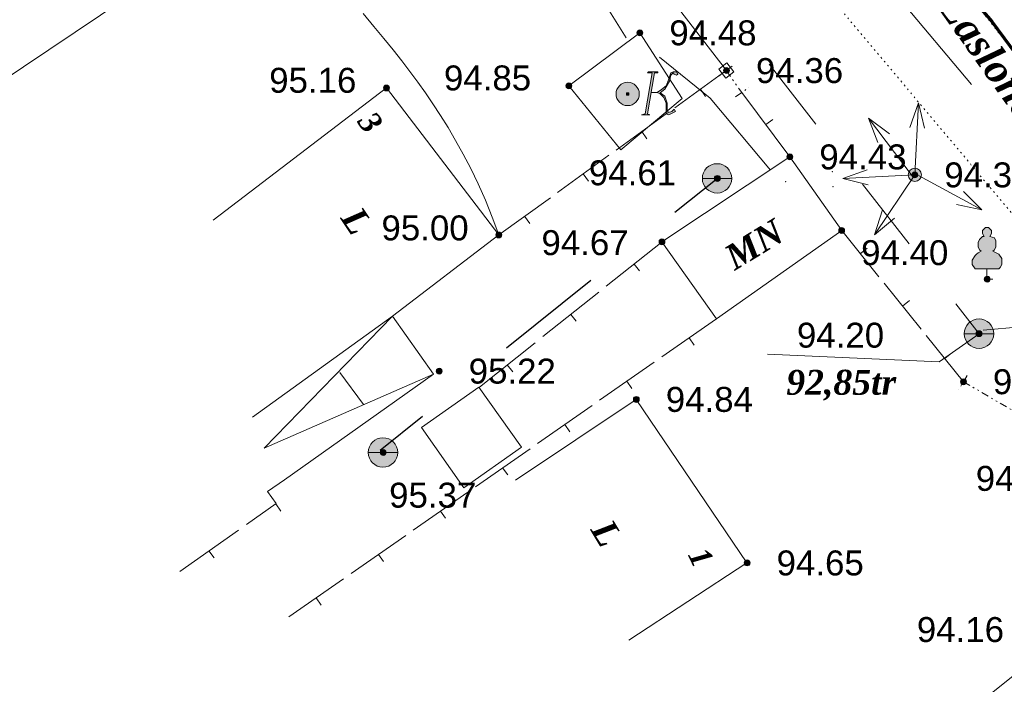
# Model space of a CAD drawing. Header units: millimetres. Extents: x 9396 to 25236, y 15106 to 31102.
# Tile 5 of 256: x 9646 to 9713, y 15731 to 15776. Entities that reach past the tile are written whole.
import ezdxf
from ezdxf.enums import TextEntityAlignment as Align

# ---------------------------------------------------------------- set-up
doc = ezdxf.new("R2010")
doc.units = ezdxf.units.MM
for name, pattern in [('DIVIDE', [1.25, 0.5, -0.25, 0, -0.25, 0, -0.25]), ('DOT', [0.25, 0, -0.25]), ('HIDDEN', [0.375, 0.25, -0.125])]:
    doc.linetypes.add(name, pattern=pattern)
for name, color, linetype, lineweight, true_color in [('1001010', 7, 'Continuous', 9, 0x000000), ('10010110', 7, 'Continuous', 20, 0xa25100), ('1060000', 7, 'Continuous', 9, 0x000000), ('1070000', 7, 'DOT', 9, 0x000000), ('2030012', 7, 'Continuous', 9, 0x000000), ('21100200', 7, 'HIDDEN', 0, 0x800080), ('3000105', 7, 'DIVIDE', 9, 0x000000), ('3000113', 7, 'Continuous', 9, 0x000000), ('3000130', 7, 'Continuous', 9, 0x000000), ('3000220', 7, 'Continuous', 9, 0x000000), ('4000210', 7, 'Continuous', 9, 0x000000), ('5010210', 7, 'Continuous', 20, 0x008000), ('5010320', 7, 'Continuous', 20, 0x800000), ('5010410', 7, 'Continuous', 9, 0x000000), ('5010420', 7, 'Continuous', 9, 0x000000), ('6011210', 1, 'Continuous', 9, 0xff0000), ('6011300', 1, 'Continuous', 20, 0xff0000)]:
    doc.layers.add(name, color=color, linetype=linetype, lineweight=lineweight, true_color=true_color)
doc.layers.add('Канализация', color=1, linetype='Continuous', lineweight=70)
doc.styles.add('10', font='timesbi.ttf', dxfattribs={"height": 0.001481})
doc.styles.add('12', font='timesbi.ttf', dxfattribs={"height": 0.001693})
doc.styles.add('2', font='timesbi.ttf', dxfattribs={"height": 0.001693})
doc.styles.add('9', font='timesbi.ttf', dxfattribs={"height": 0.001693})
doc.styles.add('F2', font='arial.ttf', dxfattribs={"height": 0.001693})

# ---------------------------------------------------------------- blocks, each defined once
blk = doc.blocks.new('SYMBOL21100200')
at = {"true_color": 0x800080}
h = blk.add_hatch(color=216, dxfattribs=at)
edge = h.paths.add_edge_path()
edge.add_arc((0, 0), 0.1, 0, 360)
at = {"color": 216, "linetype": 'Continuous', "lineweight": 0, "true_color": 0x800080}
blk.add_circle((0, 0), 0.1, dxfattribs=at)
blk = doc.blocks.new('SYMBOL4000210')
at = {"true_color": 0xffffff}
blk.add_hatch(color=7, dxfattribs=at).paths.add_polyline_path([(0.05, 1.75), (-0.05, 1.75), (-0.15, 1.65), (-0.15, 1.55), (-0.1, 1.45), (-0.15, 1.45), (-0.25, 1.35), (-0.3, 1.25), (-0.3, 1.1), (-0.25, 1), (-0.2, 0.95), (-0.3, 0.9), (-0.35, 0.85), (-0.4, 0.8), (-0.5, 0.65), (-0.5, 0.5), (-0.4, 0.35), (-0.3, 0.35), (-0.1, 0.35), (0, 0.35), (0.15, 0.35), (0.4, 0.35), (0.45, 0.4), (0.5, 0.5), (0.5, 0.7), (0.4, 0.85), (0.2, 0.95), (0.25, 1), (0.3, 1.1), (0.3, 1.3), (0.25, 1.4), (0.1, 1.45), (0.15, 1.55), (0.15, 1.65)])
at = {"color": 18, "linetype": 'Continuous', "lineweight": 0, "true_color": 0x000000, "flags": 128}
blk.add_lwpolyline([(0.05, 1.75), (-0.05, 1.75), (-0.15, 1.65), (-0.15, 1.55), (-0.1, 1.45), (-0.15, 1.45), (-0.25, 1.35), (-0.3, 1.25), (-0.3, 1.1), (-0.25, 1), (-0.2, 0.95), (-0.3, 0.9), (-0.35, 0.85), (-0.4, 0.8), (-0.5, 0.65), (-0.5, 0.5), (-0.4, 0.35), (-0.3, 0.35), (-0.1, 0.35), (0, 0.35), (0.15, 0.35), (0.4, 0.35), (0.45, 0.4), (0.5, 0.5), (0.5, 0.7), (0.4, 0.85), (0.2, 0.95), (0.25, 1), (0.3, 1.1), (0.3, 1.3), (0.25, 1.4), (0.1, 1.45), (0.15, 1.55), (0.15, 1.65), (0.05, 1.75)], close=True, dxfattribs=at)
blk.add_lwpolyline([(0, 0.35), (0, 0), (0.2, 0)], dxfattribs=at)
blk = doc.blocks.new('SYMBOL5010410')
at = {"true_color": 0xffffff}
for points in [[(0.6715, 0.711), (0.8295, 0.711), (0.5925, -0.6715), (0.474, -0.711), (0.7505, -0.711), (0.6715, -0.6715), (0.9085, 0.711), (1.027, 0.711), (1.027, 0.7505), (0.711, 0.7505)], [(1, 0.05), (1.15, 0.15), (1.3035, 0.2765), (1.3825, 0.474), (1.4615, 0.711), (1.5405, 0.7505), (1.659, 0.7505), (1.6985, 0.6715), (1.659, 0.632), (1.58, 0.6715), (1.5405, 0.711), (1.4615, 0.632), (1.422, 0.4345), (1.264, 0.158), (1.106, 0.0395), (1.264, -0.079), (1.343, -0.316), (1.343, -0.553), (1.3825, -0.632), (1.501, -0.5925), (1.58, -0.5135), (1.6195, -0.5925), (1.4615, -0.6715), (1.3825, -0.711), (1.3035, -0.6715), (1.3035, -0.553), (1.3035, -0.316), (1.2245, -0.1185), (1.106, 0)], [(-0.0395, -0.0395), (0.0395, -0.0395), (0.0395, 0.0395), (-0.0395, 0.0395)]]:
    blk.add_hatch(color=7, dxfattribs=at).paths.add_polyline_path(points)
h = blk.add_hatch(color=7, dxfattribs=at)
edge = h.paths.add_edge_path()
edge.add_arc((0, 0), 0.395, 0, 360)
at = {"color": 18, "linetype": 'Continuous', "lineweight": 0, "true_color": 0x000000, "flags": 128}
for points in [[(0.6715, 0.711), (0.8295, 0.711), (0.5925, -0.6715), (0.474, -0.711), (0.7505, -0.711), (0.6715, -0.6715), (0.9085, 0.711), (1.027, 0.711), (1.027, 0.7505), (0.711, 0.7505), (0.6715, 0.711)], [(1, 0.05), (1, 0.05), (1.15, 0.15), (1.3035, 0.2765), (1.3825, 0.474), (1.4615, 0.711), (1.5405, 0.7505), (1.659, 0.7505), (1.6985, 0.6715), (1.659, 0.632), (1.58, 0.6715), (1.5405, 0.711), (1.4615, 0.632), (1.422, 0.4345), (1.264, 0.158), (1.106, 0.0395), (1.264, -0.079), (1.343, -0.316), (1.343, -0.553), (1.3825, -0.632), (1.501, -0.5925), (1.58, -0.5135), (1.6195, -0.5925), (1.4615, -0.6715), (1.3825, -0.711), (1.3035, -0.6715), (1.3035, -0.553), (1.3035, -0.316), (1.2245, -0.1185), (1.106, 0), (1, 0.05)], [(-0.0395, -0.0395), (0.0395, -0.0395), (0.0395, 0.0395), (-0.0395, 0.0395)]]:
    blk.add_lwpolyline(points, close=True, dxfattribs=at)
blk.add_lwpolyline([(1, 0.05), (0.8, 0.05)], dxfattribs=at)
at = {"color": 3, "linetype": 'Continuous', "lineweight": 0, "true_color": 0x00ea00}
blk.add_circle((0, 0), 0.395, dxfattribs=at)
blk = doc.blocks.new('SYMBOL5010420')
at = {"true_color": 0xffffff}
h = blk.add_hatch(color=7, dxfattribs=at)
edge = h.paths.add_edge_path()
edge.add_arc((0, 0), 0.5, 0, 360)
at = {"color": 18, "linetype": 'Continuous', "lineweight": 9, "true_color": 0x000000, "flags": 128}
blk.add_lwpolyline([(-0.5, 0), (0.5, 0)], dxfattribs=at)
at = {"color": 18, "linetype": 'Continuous', "lineweight": 9, "true_color": 0x000000}
blk.add_circle((0, 0), 0.5, dxfattribs=at)
blk = doc.blocks.new('SYMBOL2030012')
at = {"true_color": 0xffffff}
h = blk.add_hatch(color=7, dxfattribs=at)
edge = h.paths.add_edge_path()
edge.add_arc((0, 0), 0.225, 0, 360)
at = {"true_color": 0x000000}
h = blk.add_hatch(color=18, dxfattribs=at)
edge = h.paths.add_edge_path()
edge.add_arc((0, 0), 0.05, 0, 360)
at = {"color": 18, "linetype": 'Continuous', "lineweight": 0, "true_color": 0x000000}
for radius in [0.225, 0.05]:
    blk.add_circle((0, 0), radius, dxfattribs=at)

msp = doc.modelspace()

# ---------------------------------------------------------------- linework, layer by layer
at = {"layer": '1001010', "color": 253}
for p, q in [((9671.358, 15771.197), (9659.604, 15762.218)), ((9678.978, 15761.217), (9671.358, 15771.197)), ((9678.978, 15761.217), (9671.762, 15755.703)), ((9671.762, 15755.703), (9662.26, 15748.844)), ((9671.762, 15755.703), (9674.557, 15751.778)), ((9674.557, 15751.778), (9664.441, 15744.607)), ((9669.803, 15749.705), (9668.186, 15751.893)), ((9677.638, 15750.897), (9673.738, 15748.157)), ((9688.298, 15750.057), (9680.118, 15744.57)), ((9688.298, 15750.057), (9695.818, 15738.957)), ((9695.818, 15738.957), (9687.811, 15733.709))]:
    msp.add_line(p, q, dxfattribs=at)
for points in [[(9691.438, 15770.477, 0), (9688.558, 15774.937, 0), (9683.738, 15771.337, 0)], [(9683.738, 15771.337, 0), (9687.258, 15766.997, 0), (9691.438, 15770.477, 0)], [(9698.738, 15766.517, 0), (9690.058, 15760.757, 0), (9690.058, 15760.757, 0)], [(9698.738, 15766.517, 0), (9702.258, 15761.517, 0), (9702.258, 15761.517, 0)], [(9702.258, 15761.517, 0), (9693.754, 15755.531, 0), (9690.058, 15760.757, 0)], [(9671.762, 15755.703, 0), (9663.047, 15746.755, 0), (9674.557, 15751.778, 0)], [(9711.578, 15754.517, 0), (9708.87, 15752.602, 0), (9697.229, 15753.131, 0)], [(9677.638, 15750.897, 0), (9680.512, 15746.806, 0), (9676.612, 15744.066, 0), (9673.738, 15748.157, 0)], [(9709.618, 15727.877, 0), (9715.346, 15732.456, 0), (9721.536, 15724.761, 0)]]:
    msp.add_polyline3d(points, dxfattribs=at)
at = {"layer": '10010110'}
for points in [[(9685.926, 15777.328, 0), (9687.631, 15774.605, 0)], [(9678.984, 15761.217, 0), (9678.541, 15762.435, 0), (9678.074, 15763.591, 0), (9677.588, 15764.687, 0), (9677.085, 15765.724, 0), (9676.573, 15766.705, 0), (9676.054, 15767.633, 0), (9675.535, 15768.509, 0), (9675.019, 15769.335, 0), (9674.509, 15770.115, 0), (9673.999, 15770.862, 0), (9673.482, 15771.588, 0), (9672.949, 15772.306, 0), (9672.392, 15773.031, 0), (9671.804, 15773.775, 0), (9671.175, 15774.552, 0), (9670.499, 15775.376, 0), (9669.77, 15776.255, 0)]]:
    msp.add_polyline3d(points, dxfattribs=at)
at = {"layer": '1060000', "color": 253}
msp.add_polyline3d([(9689.88, 15773.282, 0), (9693.319, 15770.504, 0), (9697.42, 15765.609, 0)], dxfattribs=at)
at = {"layer": '1070000', "color": 253}
for p, q in [((9736.918, 15744.377), (9708.829, 15780.15)), ((9731.538, 15741.577), (9700.489, 15778.55))]:
    msp.add_line(p, q, dxfattribs=at)
at = {"layer": '3000105', "color": 253}
for p, q in [((9694.827, 15772.666), (9693.928, 15772.032)), ((9694.418, 15772.377), (9695.468, 15770.889)), ((9695.059, 15770.601), (9695.958, 15771.235)), ((9710.77, 15751.689), (9710.215, 15750.739)), ((9710.518, 15751.257), (9719.078, 15746.257))]:
    msp.add_line(p, q, dxfattribs=at)
at = {"layer": '3000113', "color": 253}
msp.add_line((9678.058, 15793.677), (9623.038, 15756.737), dxfattribs=at)
at = {"layer": '3000130', "color": 253}
for p, q in [((9694.428, 15772.385), (9678.058, 15793.677)), ((9693.951, 15772.017), (9694.151, 15772.167))]:
    msp.add_line(p, q, dxfattribs=at)
for points in [[(9694.941, 15772.287, 0), (9694.471, 15772.907, 0), (9693.911, 15772.477, 0), (9694.391, 15771.857, 0), (9694.941, 15772.287, 0)], [(9694.431, 15772.277, 0), (9694.481, 15772.297, 0), (9694.521, 15772.327, 0), (9694.531, 15772.387, 0), (9694.521, 15772.437, 0), (9694.481, 15772.477, 0), (9694.431, 15772.487, 0), (9694.371, 15772.477, 0), (9694.341, 15772.437, 0), (9694.321, 15772.387, 0), (9694.341, 15772.327, 0), (9694.371, 15772.297, 0), (9694.431, 15772.277, 0)]]:
    msp.add_polyline3d(points, close=True, dxfattribs=at)
at = {"layer": '3000220', "color": 253}
for p, q in [((9694.421, 15772.377), (9690.921, 15769.847)), ((9692.671, 15771.117), (9693.021, 15770.627)), ((9695.471, 15770.887), (9698.741, 15766.517)), ((9690.441, 15769.497), (9686.941, 15766.967)), ((9697.101, 15768.707), (9697.581, 15769.067)), ((9688.691, 15768.237), (9689.041, 15767.747)), ((9686.461, 15766.627), (9682.961, 15764.097)), ((9684.711, 15765.357), (9685.061, 15764.877)), ((9682.481, 15763.747), (9678.981, 15761.217)), ((9680.731, 15762.487), (9681.081, 15761.997)), ((9702.261, 15761.517), (9704.781, 15758.387)), ((9690.061, 15760.757), (9686.271, 15757.747)), ((9703.521, 15759.947), (9703.991, 15760.327)), ((9688.171, 15759.247), (9688.541, 15758.777)), ((9705.131, 15757.957), (9707.651, 15754.817)), ((9685.761, 15757.337), (9681.971, 15754.317)), ((9706.391, 15756.387), (9706.851, 15756.767)), ((9683.861, 15755.827), (9684.231, 15755.357)), ((9693.751, 15755.527), (9690.041, 15752.947)), ((9681.451, 15753.907), (9677.661, 15750.897)), ((9691.901, 15754.237), (9692.241, 15753.747)), ((9707.991, 15754.397), (9710.521, 15751.257)), ((9709.261, 15752.827), (9709.721, 15753.197)), ((9689.531, 15752.587), (9685.821, 15750.007)), ((9679.551, 15752.397), (9679.931, 15751.937)), ((9687.681, 15751.297), (9688.021, 15750.807)), ((9685.321, 15749.647), (9681.601, 15747.067)), ((9683.461, 15748.357), (9683.801, 15747.867)), ((9681.101, 15746.707), (9677.391, 15744.117)), ((9679.241, 15745.417), (9679.591, 15744.927)), ((9676.881, 15743.767), (9673.171, 15741.177)), ((9663.841, 15742.967), (9664.191, 15742.477)), ((9675.021, 15742.477), (9675.371, 15741.987)), ((9661.311, 15741.187), (9657.321, 15738.387)), ((9672.661, 15740.827), (9668.951, 15738.237)), ((9659.311, 15739.787), (9659.661, 15739.297)), ((9670.811, 15739.537), (9671.151, 15739.047)), ((9668.441, 15737.887), (9664.731, 15735.297)), ((9666.591, 15736.597), (9666.931, 15736.097))]:
    msp.add_line(p, q, dxfattribs=at)
msp.add_polyline3d([(9664.441, 15744.607, 0), (9663.291, 15743.807, 0), (9663.871, 15742.987, 0), (9661.851, 15741.567, 0)], dxfattribs=at)
at = {"layer": '5010210'}
for p, q in [((9698.921, 15770.767), (9697.341, 15772.807)), ((9700.511, 15768.737), (9698.921, 15770.767)), ((9703.671, 15764.677), (9706.831, 15760.617)), ((9711.581, 15754.517), (9710.001, 15756.547)), ((9714.421, 15754.987), (9711.861, 15754.767))]:
    msp.add_line(p, q, dxfattribs=at)
at = {"layer": '5010320', "lineweight": 30}
for p, q in [((9690.941, 15762.757, 4.079), (9693.801, 15765.057, 4.079)), ((9685.231, 15758.137, 4.079), (9679.511, 15753.527, 4.079)), ((9670.941, 15746.617, 4.079), (9673.801, 15748.917, 4.079))]:
    msp.add_line(p, q, dxfattribs=at)
at = {"layer": '6011210'}
for p, q in [((9707.218, 15765.297), (9707.468, 15770.191)), ((9707.043, 15765.238, 71.918), (9704.087, 15769.146, 71.918)), ((9707.218, 15765.297), (9702.325, 15765.041)), ((9707.218, 15765.297), (9704.485, 15761.231)), ((9707.473, 15765.258, 40.387), (9711.777, 15762.916, 40.387))]:
    msp.add_line(p, q, dxfattribs=at)
for points in [[(9706.882, 15768.519, 0), (9707.468, 15770.191, 0), (9707.468, 15770.191, 0), (9707.88, 15768.468, 0)], [(9704.714, 15767.488, 71.918), (9704.087, 15769.146, 71.918), (9704.087, 15769.146, 71.918), (9705.511, 15768.092, 71.918)], [(9704.049, 15764.63, 0), (9702.325, 15765.041, 0), (9702.325, 15765.041, 0), (9703.996, 15765.629, 0)], [(9710.522, 15764.168, 40.387), (9711.777, 15762.916, 40.387), (9711.777, 15762.916, 40.387), (9710.045, 15763.289, 40.387)], [(9705.848, 15762.363, 0), (9704.485, 15761.231, 0), (9704.485, 15761.231, 0), (9705.018, 15762.92, 0)]]:
    msp.add_polyline3d(points, dxfattribs=at)
for p in [(9701.614, 15765.504), (9698.444, 15764.837), (9701.666, 15764.505), (9704.216, 15760.832)]:
    msp.add_point(p, dxfattribs=at)
at = {"layer": '6011300'}
msp.add_line((9711.061, 15771.437), (9705.771, 15777.777), dxfattribs=at)
at = {"layer": 'Канализация', "elevation": 52.999}
msp.add_lwpolyline([(9914.693, 16236.9), (9847.904, 16170.759), (9810.822, 16135.986), (9742.861, 16069.19), (9687.396, 16015.323), (9643.018, 15971.828), (9587.247, 15916.921), (9623.263, 15879.347), (9650.115, 15847.958), (9712.443, 15775.708), (9736.353, 15743.371), (9741.611, 15737.932), (9782.579, 15743.834)], dxfattribs=at)

# ---------------------------------------------------------------- block references
at = {"layer": '2030012', "color": 253, "xscale": 2, "yscale": 2, "zscale": 2}
msp.add_blockref('SYMBOL2030012', (9707.218, 15765.297), dxfattribs=at)
at = {"layer": '21100200', "xscale": 2, "yscale": 2, "zscale": 2}
for p in [(9688.558, 15774.937, 188.96), (9694.438, 15772.377, 188.72), (9671.358, 15771.197, 190.32), (9683.738, 15771.337, 189.7), (9698.738, 15766.517, 188.86), (9693.818, 15765.057, 189.22), (9707.218, 15765.297, 188.62), (9678.978, 15761.217, 190), (9702.258, 15761.517, 188.8), (9690.058, 15760.757, 189.34), (9712.138, 15758.217, 188.42), (9711.578, 15754.517, 188.4), (9674.938, 15751.977, 190.44), (9710.518, 15751.257, 188.14), (9688.318, 15750.057, 189.68), (9671.138, 15746.457, 190.74), (9695.838, 15738.957, 189.3)]:
    msp.add_blockref('SYMBOL21100200', p, dxfattribs=at)
at = {"layer": '4000210', "color": 253, "xscale": 2, "yscale": 2, "zscale": 2}
msp.add_blockref('SYMBOL4000210', (9712.118, 15758.217), dxfattribs=at)
at = {"layer": '5010410', "color": 253, "xscale": 2, "yscale": 2, "zscale": 2}
msp.add_blockref('SYMBOL5010410', (9687.729, 15770.79), dxfattribs=at)
at = {"layer": '5010420', "color": 253, "xscale": 2, "yscale": 2, "zscale": 2}
for p in [(9693.798, 15765.057), (9711.578, 15754.517), (9671.118, 15746.457)]:
    msp.add_blockref('SYMBOL5010420', p, dxfattribs=at)

# ---------------------------------------------------------------- texts
at = {"layer": '1001010', "color": 1, "true_color": 0xff0000, "style": '10'}
for s, rotation, p in [('3', 305.6, (9669.941, 15769.328)), ('1', 295.8, (9692.458, 15739.847))]:
    msp.add_text(s, height=1.481, rotation=rotation, dxfattribs=at).set_placement(p, align=Align.MIDDLE_LEFT)
at = {"layer": '1001010', "color": 253, "style": '9'}
for s, rotation, p in [('L', 303.6, (9668.901, 15762.828)), ('MN', 31.4, (9694.558, 15759.504)), ('L', 301, (9685.898, 15741.647))]:
    msp.add_text(s, height=1.693, rotation=rotation, dxfattribs=at).set_placement(p, align=Align.MIDDLE_LEFT)
at = {"layer": '1070000', "color": 253, "style": '2'}
msp.add_text('str.Zaslonov', height=1.94395, rotation=305.4, dxfattribs=at).set_placement((9707.294, 15780.384), align=Align.MIDDLE_LEFT)
at = {"layer": '21100200', "color": 253, "style": 'F2'}
for s, p in [('94.48', (9690.558, 15774.937, 188.96)), ('94.36', (9696.438, 15772.377, 188.72)), ('95.16', (9663.398, 15771.717, 190.32)), ('94.85', (9675.258, 15771.877, 189.7)), ('94.43', (9700.738, 15766.517, 188.86)), ('94.61', (9685.098, 15765.437, 189.22)), ('94.31', (9709.218, 15765.297, 188.62)), ('95.00', (9671.018, 15761.697, 190)), ('94.67', (9681.878, 15760.697, 189.34)), ('94.40', (9703.578, 15760.017, 188.8)), ('94.20', (9699.218, 15754.417, 188.4)), ('95.22', (9676.938, 15751.977, 190.44)), ('94.07', (9712.518, 15751.257, 188.14)), ('94.84', (9690.318, 15750.057, 189.68)), ('94.03', (9711.358, 15744.697, 188.06)), ('95.37', (9671.538, 15743.557, 190.74)), ('94.65', (9697.838, 15738.957, 189.3)), ('94.16', (9707.358, 15734.437, 188.32))]:
    msp.add_text(s, height=1.693, dxfattribs=at).set_placement(p, align=Align.MIDDLE_LEFT)
at = {"layer": '5010420', "color": 253, "style": '12'}
msp.add_text('92,85tr', height=1.693, dxfattribs=at).set_placement((9698.498, 15751.217), align=Align.MIDDLE_LEFT)

doc.saveas('drawing.dxf')
